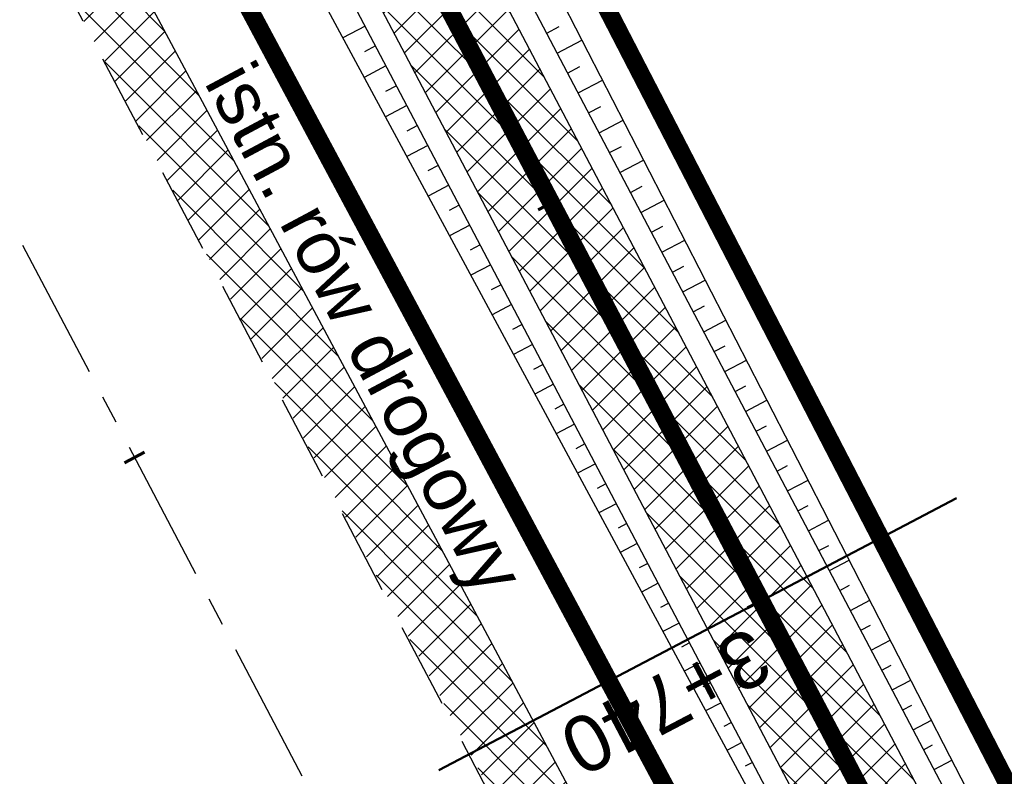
# Model space of a CAD drawing. Header units: metres. Extents: x 7529682 to 7533711, y 5721195 to 5727842.
# Tile 65 of 232: x 7531442 to 7531464, y 5724491 to 5724508. Entities that reach past the tile are written whole.
import ezdxf

# ---------------------------------------------------------------- set-up
doc = ezdxf.new("R2010")
doc.units = ezdxf.units.M
for name, pattern in [('817-dzialki-09-05-04$0$HIDDEN', [0.375, 0.25, -0.125]), ('ACAD_ISO05W100', [33, 24, -3, 0, -3, 0, -3]), ('CENTER', [50.800000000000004, 31.75, -6.35, 6.35, -6.35]), ('CENTER2', [28.575000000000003, 19.05, -3.175, 3.175, -3.175]), ('HIDDEN', [9.524999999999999, 6.35, -3.175])]:
    doc.linetypes.add(name, pattern=pattern)
for name, color, linetype in [('C-DROGI-SYTUACJA', 7, 'Continuous'), ('C-DROGI-SYTUACJA-ETYKIETY', 7, 'Continuous'), ('D-hatch-pobocza', 131, 'Continuous'), ('D-pobocza', 60, 'Continuous'), ('D-rowy', 160, 'Continuous'), ('D-skarpa', 2, 'Continuous'), ('D-skarpa-kreskowanie', 2, 'Continuous')]:
    doc.layers.add(name, color=color, linetype=linetype)
for name, color, linetype, lineweight, true_color in [('D-hatch-ciag-pieszo-rowerowy', 7, 'Continuous', 13, 0xff9f80), ('D-LR-etap-III', 7, '817-dzialki-09-05-04$0$HIDDEN', 50, 0x00008f), ('D-przekroje-pop', 7, 'Continuous', 50, 0x000099)]:
    doc.layers.add(name, color=color, linetype=linetype, lineweight=lineweight, true_color=true_color)
for name, color, linetype, lineweight in [('D-krawędzie', 3, 'Continuous', 30), ('D-obrzeża', 2, 'Continuous', 30), ('D-opisy', 2, 'Continuous', 30), ('D-oś', 10, 'CENTER', 30), ('D-pas-drogowy', 7, 'ACAD_ISO05W100', 50)]:
    doc.layers.add(name, color=color, linetype=linetype, lineweight=lineweight)
doc.layers.add('poprzeczki', color=7, linetype='Continuous', true_color=0x0000c7)
doc.styles.get("Standard").update_dxf_attribs({"font": 'arial.ttf'})

# ---------------------------------------------------------------- blocks, each defined once
blk = doc.blocks.new('AeccTickLine')
at = {"color": 0, "linetype": 'ByBlock', "lineweight": -2}
blk.add_line((0, 1), (-3.673819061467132e-16, -1), dxfattribs=at)

msp = doc.modelspace()

# ---------------------------------------------------------------- hatches: boundary and pattern name
at = {"layer": 'D-hatch-ciag-pieszo-rowerowy'}
h = msp.add_hatch(dxfattribs=at)
h.set_pattern_fill('ANSI37', color=256, scale=0.15, style=0)
h.set_pattern_definition([(45, (0.8853450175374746, 0.4649341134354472), (-0.3367596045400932, 0.3367596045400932), []), (135, (0.8853450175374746, 0.4649341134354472), (-0.3367596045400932, -0.3367596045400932), [])])
h.paths.add_polyline_path([(7531426.00283601, 5724559.810280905), (7531399.691674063, 5724609.942291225), (7531381.171903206, 5724645.403370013), (7531371.148930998, 5724664.425789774), (7531369.294050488, 5724662.583091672), (7531378.958019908, 5724644.242016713), (7531397.476854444, 5724608.78273076), (7531423.790449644, 5724558.646084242), (7531445.035916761, 5724518.377892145), (7531473.709538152, 5724463.869950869), (7531482.589132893, 5724446.952420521), (7531484.869873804, 5724447.986385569), (7531475.922080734, 5724465.033847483), (7531447.247751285, 5724519.543134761)])
at = {"layer": 'D-hatch-pobocza'}
h = msp.add_hatch(dxfattribs=at)
h.set_pattern_fill('ANSI37', color=256, scale=0.15, style=0)
h.set_pattern_definition([(45, (0, 0), (-0.3367596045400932, 0.3367596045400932), []), (135, (0, 0), (-0.3367596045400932, -0.3367596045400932), [])])
h.paths.add_polyline_path([(7531410.67, 5724574.2), (7531398.059999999, 5724598.28), (7531373.71, 5724644.55), (7531366.183649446, 5724659.133667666), (7531365.968855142, 5724658.886270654), (7531365.497582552, 5724656.917040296), (7531373.644908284, 5724641.454376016), (7531392.161870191, 5724605.998675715), (7531418.480331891, 5724555.852756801), (7531439.726902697, 5724515.582472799), (7531476.36, 5724446.19), (7531478.828970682, 5724445.625897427), (7531467.269999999, 5724466.87), (7531457.65, 5724485.09), (7531437.94, 5724521.98), (7531423.889999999, 5724548.61)])

# ---------------------------------------------------------------- linework, layer by layer
at = {"layer": 'C-DROGI-SYTUACJA', "color": 10, "linetype": 'CENTER2', "lineweight": 35, "ltscale": 0.2}
msp.add_lwpolyline([(7531154.313313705, 5725078.4002911, -0.06893621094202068), (7531156.868938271, 5725074.829562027), (7531166.993104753, 5725055.549823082, -0.06873154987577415), (7531168.47910387, 5725051.431584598), (7531169.100428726, 5725048.502816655, 0.0687825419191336), (7531171.889509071, 5725040.775727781), (7531203.620916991, 5724980.378493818), (7531234.800499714, 5724921.534907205), (7531259.930515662, 5724874.055069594), (7531293.333031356, 5724810.085976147), (7531313.159872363, 5724772.033203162), (7531341.528881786, 5724719.923105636, -0.009023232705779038), (7531346.533284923, 5724710.322073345), (7531363.734853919, 5724675.815312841), (7531380.064961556, 5724644.822693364), (7531398.584264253, 5724609.362510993), (7531424.896642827, 5724559.228182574), (7531446.141834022, 5724518.960513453), (7531474.815809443, 5724464.451899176), (7531498.201389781, 5724419.897359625)], format="xyb", dxfattribs=at)
at = {"layer": 'D-krawędzie', "linetype": 'HIDDEN', "ltscale": 0.3, "flags": 128}
msp.add_lwpolyline([(7530572.009999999, 5726166.06), (7530620.380949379, 5726072.761487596), (7530641.555222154, 5726032.007915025), (7530660.960861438, 5725995.070069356), (7530689.128213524, 5725941.540167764), (7530707.335918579, 5725907.031820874), (7530725.255781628, 5725873.092686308), (7530743.969545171, 5725837.653904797), (7530770.526708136, 5725787.119408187), (7530787.864146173, 5725754.266918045), (7530809.897571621, 5725712.541613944), (7530824.739035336, 5725684.389287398), (7530840.856259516, 5725653.693092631), (7530860.675070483, 5725616.154465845), (7530865.283000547, 5725607.394015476), (7530878.050274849, 5725583.079962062), (7530918.171722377, 5725507.178125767), (7530950.162943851, 5725446.305402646), (7530993.419108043, 5725364.264712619), (7531022.766433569, 5725308.719304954), (7531053.80955549, 5725249.872416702), (7531081.165622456, 5725197.874670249), (7531103.902359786, 5725154.540603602), (7531128.123220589, 5725108.448161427), (7531149.3, 5725068.249999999), (7531167.380094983, 5725033.766927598), (7531197.164745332, 5724976.987689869), (7531228.151004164, 5724918.034426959), (7531253.152837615, 5724870.491119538), (7531286.7961686, 5724806.653565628), (7531306.739858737, 5724768.664832), (7531335.094443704, 5724714.652299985), (7531357.3191504, 5724672.438740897), (7531373.644908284, 5724641.454376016), (7531392.161870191, 5724605.998675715), (7531418.480331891, 5724555.852756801), (7531439.726902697, 5724515.582472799), (7531468.399107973, 5724461.077223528), (7531491.782023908, 5724416.527754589), (7531531.990296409, 5724339.832565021), (7531557.226635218, 5724291.658956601), (7531569.851546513, 5724267.577443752), (7531591.375556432, 5724226.547822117), (7531610.003879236, 5724191.103071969), (7531616.882991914, 5724177.998849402), (7531629.984986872, 5724153.025496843), (7531641.006768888, 5724132.021778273), (7531664.906257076, 5724087.616922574), (7531677.64401952, 5724064.785715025), (7531683.112433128, 5724054.988140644), (7531686.752875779, 5724048.180044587), (7531695.447538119, 5724031.696667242), (7531703.748818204, 5724015.917210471), (7531709.214143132, 5724005.513965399), (7531719.388607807, 5723986.14687362), (7531726.295217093, 5723973.000144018), (7531732.740794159, 5723960.735633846), (7531735.13, 5723956.19)], dxfattribs=at)
at = {"layer": 'D-LR-etap-III', "ltscale": 10, "flags": 128}
msp.add_lwpolyline([(7531750.474471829, 5723895.103125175, 0.4, 0.4, 0), (7531750.505, 5723895.13, 0.4, 0.4, 0), (7531682.71, 5724022.92, 0.4, 0.4, 0), (7531619.177023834, 5724147.203692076, 0.4, 0.4, 0), (7531592.308960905, 5724198.48863389, 0.4, 0.4, 0), (7531553.263875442, 5724272.918564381, 0.4, 0.4, 0), (7531504.019999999, 5724366.79, 0.4, 0.4, 0), (7531482.09, 5724407.62, 0.4, 0.4, 0), (7531412.350402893, 5724541.182759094, 0.4, 0.4, 0), (7531388.463669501, 5724586.929768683, 0.4, 0.4, 0), (7531345.12, 5724669.94, 0.4, 0.4, 0), (7531127.66, 5725081.67, 0.4, 0.4, 0), (7531059.253139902, 5725211.040795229, 0.4, 0.4, 0), (7531008.007244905, 5725307.953830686, 0.4, 0.4, 0), (7530964.181635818, 5725390.835555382, 0.4, 0.4, 0), (7530914.557354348, 5725484.683561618, 0.4, 0.4, 0), (7530865.243241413, 5725577.493975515, 0.4, 0.4, 0), (7530840.085257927, 5725624.058651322, 0.4, 0.4, 0), (7530802.559525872, 5725694.924584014, 0.4, 0.4, 0), (7530755.54, 5725787.51, 0.4, 0.4, 0), (7530708.717810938, 5725876.303221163, 0.4, 0.4, 0), (7530695.12, 5725902.09, 0.4, 0.4, 0), (7530642.91397006, 5726001.07839487, 0.4, 0.4, 0), (7530634.934723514, 5726016.146615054, 0.4, 0.4, 0), (7530610.820000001, 5726061.929999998, 0.4, 0.4, 0), (7530610.820000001, 5726061.929999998, 0.4, 0.4, 0), (7530607.21, 5726063.51, 0.4, 0.4, 0), (7530597.42, 5726080.68, 0.4, 0.4, 0), (7530591.16, 5726088.44, 0.4, 0.4, 0), (7530581.28, 5726107.21, 0.4, 0.4, 0), (7530571.29, 5726130.56, 0.4, 0.4, 0), (7530549.554994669, 5726171.527317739, 0.4, 0.4, 0), (7530531.014309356, 5726206.473807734, 0.4, 0.4, 0), (7530516.461208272, 5726236.016618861, 0.4, 0.4, 0), (7530500.798929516, 5726266.141265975, 0.4, 0.4, 0), (7530491.349999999, 5726283.94, 0.4, 0.4, 0), (7530482.4, 5726303.41, 0.4, 0.4, 0), (7530482.4, 5726303.41, 0.4, 0.4, 0), (7530450.41, 5726357.28, 0.4, 0.4, 0), (7530397.759396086, 5726458.499907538, 0.4, 0.4, 0), (7530334.707815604, 5726583.664702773, 0.4, 0.4, 0), (7530303.939274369, 5726645.167943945, 0.4, 0.4, 0), (7530300.509779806, 5726651.777515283, 0.4, 0.4, 0), (7530289.213532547, 5726671.966724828, 0.4, 0.4, 0), (7530281.54, 5726685.57, 0.4, 0.4, 0), (7530261.37085633, 5726724.163374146, 0.4, 0.4, 0), (7530254.03, 5726738.21, 0.4, 0.4, 0), (7530197.219999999, 5726845.06, 0.4, 0.4, 0), (7530194.71, 5726849.15, 0.4, 0.4, 0), (7530195.92, 5726850.75, 0.4, 0.4, 0), (7530170.546669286, 5726892.961489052, 0.4, 0.4, 0), (7530143.174718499, 5726945.065838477, 0.4, 0.4, 0), (7530105.059999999, 5727018.32, 0.4, 0.4, 0), (7530100.059999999, 5727027.16, 0.4, 0.4, 0), (7530062.318670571, 5727099.625398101, 0.4, 0.4, 0), (7530015.378537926, 5727189.420463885, 0.4, 0.4, 0), (7529983.207960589, 5727250.206596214, 0.4, 0.4, 0), (7529953.284293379, 5727306.74720398, 0.4, 0.4, 0), (7529900.67053443, 5727406.15903814, 0.4, 0.4, 0), (7529890.630239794, 5727425.131178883, 0.4, 0.4, 0), (7529875.155383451, 5727454.426350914, 0.4, 0.4, 0), (7529857.560096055, 5727487.787346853, 0.4, 0.4, 0), (7529835.194401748, 5727530.19312405, 0.4, 0.4, 0), (7529811.740544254, 5727574.662079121, 0.4, 0.4, 0), (7529792.101859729, 5727611.922638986, 0.4, 0.4, 0), (7529768.066117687, 5727657.469613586, 0.4, 0.4, 0), (7529755.210566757, 5727682.131373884, 0.4, 0.4, 0), (7529753.309999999, 5727681.13, 0.4, 0.4, 0), (7529739.21, 5727707.77, 0.4, 0.4, 0), (7529735.394745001, 5727711.251990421, 0.4, 0.4, 0), (7529725.42, 5727730.2, 0.4, 0.4, 0), (7529723.55, 5727729.88, 0.4, 0.4, 0), (7529695.566668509, 5727782.932080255, 0.4, 0.4, 0), (7529717.67971874, 5727794.024357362, 0.4, 0.4, 0), (7529736.274870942, 5727758.647400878, 0.4, 0.4, 0), (7529736.274870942, 5727758.647400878, 0.4, 0.4, 0), (7529744.511003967, 5727750.406106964, 0.4, 0.4, 0), (7529744.511003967, 5727750.406106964, 0.4, 0.4, 0), (7529750.282568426, 5727738.549848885, 0.4, 0.4, 0), (7529777.108510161, 5727687.569424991, 0.4, 0.4, 0), (7529796.51537536, 5727651.329932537, 0.4, 0.4, 0), (7529814.937945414, 5727616.793170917, 0.4, 0.4, 0), (7529839.006722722, 5727572.303976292, 0.4, 0.4, 0), (7529860.617626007, 5727532.509108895, 0.4, 0.4, 0), (7529882.348967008, 5727491.504261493, 0.4, 0.4, 0), (7529904.865139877, 5727449.096370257, 0.4, 0.4, 0), (7529920.747384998, 5727418.884773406, 0.4, 0.4, 0), (7529946.676504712, 5727368.547487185, 0.4, 0.4, 0), (7529972.024701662, 5727320.573310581, 0.4, 0.4, 0), (7529987.740014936, 5727290.153392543, 0.4, 0.4, 0), (7529996.497385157, 5727273.661630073, 0.4, 0.4, 0), (7530017.541471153, 5727234.202689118, 0.4, 0.4, 0), (7530033.053657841, 5727204.864166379, 0.4, 0.4, 0), (7530051.622983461, 5727170.222745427, 0.4, 0.4, 0), (7530069.276612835, 5727137.015751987, 0.4, 0.4, 0), (7530089.385386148, 5727097.533639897, 0.4, 0.4, 0), (7530109.712512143, 5727060.746615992, 0.4, 0.4, 0), (7530136.769722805, 5727011.640131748, 0.4, 0.4, 0), (7530162.446686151, 5726962.743777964, 0.4, 0.4, 0), (7530187.674104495, 5726916.992101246, 0.4, 0.4, 0), (7530207.820739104, 5726879.335323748, 0.4, 0.4, 0), (7530230.625609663, 5726834.518686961, 0.4, 0.4, 0), (7530262.288093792, 5726776.61832811, 0.4, 0.4, 0), (7530277.509672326, 5726760.213143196, 0.4, 0.4, 0), (7530286.036865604, 5726744.106684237, 0.4, 0.4, 0), (7530288.097472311, 5726735.884066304, 0.4, 0.4, 0), (7530290.393870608, 5726725.046963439, 0.4, 0.4, 0), (7530296.17664807, 5726713.582980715, 0.4, 0.4, 0), (7530302.726195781, 5726701.18226779, 0.4, 0.4, 0), (7530325.685047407, 5726657.466383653, 0.4, 0.4, 0), (7530343.243978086, 5726623.648592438, 0.4, 0.4, 0), (7530360.229820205, 5726591.746871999, 0.4, 0.4, 0), (7530383.20855044, 5726548.059469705, 0.4, 0.4, 0), (7530406.017875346, 5726503.605514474, 0.4, 0.4, 0), (7530427.464919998, 5726462.620289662, 0.4, 0.4, 0), (7530447.9278544, 5726424.388014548, 0.4, 0.4, 0), (7530471.126878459, 5726379.920667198, 0.4, 0.4, 0), (7530490.501003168, 5726343.033350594, 0.4, 0.4, 0), (7530509.499458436, 5726306.733076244, 0.4, 0.4, 0), (7530529.890269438, 5726267.244072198, 0.4, 0.4, 0), (7530543.852446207, 5726238.990319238, 0.4, 0.4, 0), (7530554.808897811, 5726218.943990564, 0.4, 0.4, 0), (7530559.027108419, 5726212.223286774, 0.4, 0.4, 0), (7530563.060988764, 5726206.409670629, 0.4, 0.4, 0), (7530566.93354971, 5726200.463543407, 0.4, 0.4, 0), (7530569.771022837, 5726194.901501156, 0.4, 0.4, 0), (7530571.47319415, 5726191.282350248, 0.4, 0.4, 0), (7530572.839142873, 5726188.024533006, 0.4, 0.4, 0), (7530575.295071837, 5726182.034664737, 0.4, 0.4, 0), (7530579.736851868, 5726173.306070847, 0.4, 0.4, 0), (7530583.3, 5726167.41, 0.4, 0.4, 0), (7530593.4, 5726163.33, 0.4, 0.4, 0), (7530598.618375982, 5726155.264489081, 0.4, 0.4, 0), (7530608.258304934, 5726140.497132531, 0.4, 0.4, 0), (7530603.269999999, 5726136.83, 0.4, 0.4, 0), (7530606.53, 5726131.84, 0.4, 0.4, 0), (7530604.239057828, 5726124.21679044, 0.4, 0.4, 0), (7530605.847136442, 5726121.630127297, 0.4, 0.4, 0), (7530608.971611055, 5726116.164124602, 0.4, 0.4, 0), (7530618.114293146, 5726097.791111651, 0.4, 0.4, 0), (7530651.213125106, 5726034.959524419, 0.4, 0.4, 0), (7530670.243741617, 5725998.61095082, 0.4, 0.4, 0), (7530698.075474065, 5725945.952624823, 0.4, 0.4, 0), (7530716.505955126, 5725911.3051464, 0.4, 0.4, 0), (7530735.223454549, 5725875.667401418, 0.4, 0.4, 0), (7530752.504235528, 5725842.154920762, 0.4, 0.4, 0), (7530778.310652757, 5725793.501254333, 0.4, 0.4, 0), (7530797.499961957, 5725756.381811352, 0.4, 0.4, 0), (7530812.518974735, 5725728.28874362, 0.4, 0.4, 0), (7530820.039295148, 5725713.160404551, 0.4, 0.4, 0), (7530822.422446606, 5725710.193574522, 0.4, 0.4, 0), (7530833.154893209, 5725688.800634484, 0.4, 0.4, 0), (7530849.629354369, 5725656.158601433, 0.4, 0.4, 0), (7530867.98290276, 5725621.963939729, 0.4, 0.4, 0), (7530872.629809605, 5725612.88760475, 0.4, 0.4, 0), (7530880.354488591, 5725597.594500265, 0.4, 0.4, 0), (7530883.839446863, 5725593.389159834, 0.4, 0.4, 0), (7530891.782113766, 5725587.763349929, 0.4, 0.4, 0), (7530895.038670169, 5725584.280746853, 0.4, 0.4, 0), (7530897.033644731, 5725580.941110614, 0.4, 0.4, 0), (7530900.951646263, 5725579.945856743, 0.4, 0.4, 0), (7530904.80970798, 5725571.977328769, 0.4, 0.4, 0), (7530903.682362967, 5725568.566434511, 0.4, 0.4, 0), (7530908.900614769, 5725558.844845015, 0.4, 0.4, 0), (7530910.252030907, 5725545.671606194, 0.4, 0.4, 0), (7530912.872986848, 5725538.645543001, 0.4, 0.4, 0), (7530945.278171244, 5725478.464284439, 0.4, 0.4, 0), (7530959.692318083, 5725450.24628822, 0.4, 0.4, 0), (7531002.82670893, 5725368.192370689, 0.4, 0.4, 0), (7531044.703532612, 5725290.314293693, 0.4, 0.4, 0), (7531064.098839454, 5725253.212562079, 0.4, 0.4, 0), (7531083.010253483, 5725216.677517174, 0.4, 0.4, 0), (7531113.013137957, 5725158.465613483, 0.4, 0.4, 0), (7531137.364304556, 5725113.07076138, 0.4, 0.4, 0), (7531150.830830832, 5725086.711759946, 0.4, 0.4, 0), (7531159.745663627, 5725076.640848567, 0.4, 0.4, 0), (7531166.309999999, 5725074.58, 0.4, 0.4, 0), (7531172.29, 5725062.58, 0.4, 0.4, 0), (7531170.589828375, 5725055.605912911, 0.4, 0.4, 0), (7531173.732823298, 5725044.080706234, 0.4, 0.4, 0), (7531215.342008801, 5724964.859648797, 0.4, 0.4, 0), (7531238.054496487, 5724921.684649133, 0.4, 0.4, 0), (7531262.389821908, 5724875.282876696, 0.4, 0.4, 0), (7531295.587160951, 5724811.265731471, 0.4, 0.4, 0), (7531348.487908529, 5724712.362812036, 0.4, 0.4, 0), (7531363.740817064, 5724682.68394264, 0.4, 0.4, 0), (7531366.986905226, 5724675.865317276, 0.4, 0.4, 0), (7531382.541261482, 5724646.110625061, 0.4, 0.4, 0), (7531401.299165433, 5724610.874551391, 0.4, 0.4, 0), (7531428.964837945, 5724558.862274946, 0.4, 0.4, 0), (7531449.111202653, 5724520.397801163, 0.4, 0.4, 0), (7531477.292992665, 5724465.831467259, 0.4, 0.4, 0), (7531500.996290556, 5724421.112506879, 0.4, 0.4, 0), (7531512.121834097, 5724400.549045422, 0.4, 0.4, 0), (7531513.78163794, 5724396.757451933, 0.4, 0.4, 0), (7531526.32, 5724379.39, 0.4, 0.4, 0), (7531566.783642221, 5724302.73628205, 0.4, 0.4, 0), (7531578.579156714, 5724282.774819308, 0.4, 0.4, 0), (7531584.232619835, 5724273.111246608, 0.4, 0.4, 0), (7531590.109283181, 5724263.508189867, 0.4, 0.4, 0), (7531593.027899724, 5724258.771479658, 0.4, 0.4, 0), (7531595.711841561, 5724254.226824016, 0.4, 0.4, 0), (7531601.659976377, 5724243.898197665, 0.4, 0.4, 0), (7531606.097733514, 5724235.986407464, 0.4, 0.4, 0), (7531609.382207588, 5724230.799061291, 0.4, 0.4, 0), (7531611.580260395, 5724227.671180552, 0.4, 0.4, 0), (7531612.707802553, 5724225.86410867, 0.4, 0.4, 0), (7531618.665224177, 5724214.480919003, 0.4, 0.4, 0), (7531619.885522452, 5724212.333950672, 0.4, 0.4, 0), (7531620.931818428, 5724210.787064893, 0.4, 0.4, 0), (7531623.518605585, 5724207.111542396, 0.4, 0.4, 0), (7531626.143926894, 5724203.61306897, 0.4, 0.4, 0), (7531632.022984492, 5724196.485954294, 0.4, 0.4, 0), (7531653.949089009, 5724152.617641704, 0.4, 0.4, 0), (7531656.750690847, 5724143.103797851, 0.4, 0.4, 0), (7531659.61440691, 5724133.254504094, 0.4, 0.4, 0), (7531661.627147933, 5724128.646047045, 0.4, 0.4, 0.01093811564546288), (7531674.314987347, 5724101.43546424, 0.4, 0.4, 0), (7531685.137626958, 5724081.408252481, 0.4, 0.4, 0), (7531692.159945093, 5724066.277333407, 0.4, 0.4, 0), (7531699.662164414, 5724051.388120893, 0.4, 0.4, 0), (7531704.480624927, 5724040.808561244, 0.4, 0.4, 0), (7531704.480624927, 5724040.808561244, 0.4, 0.4, 0), (7531704.401251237, 5724037.368913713, 0.4, 0.4, 0), (7531720.383609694, 5724003.441317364, 0.4, 0.4, 0), (7531728.79890528, 5723986.206298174, 0.4, 0.4, 0), (7531733.237926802, 5723977.192631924, 0.4, 0.4, 0), (7531736.750027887, 5723969.505210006, 0.4, 0.4, 0), (7531737.336143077, 5723968.518916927, 0.4, 0.4, 0), (7531738.285051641, 5723967.699360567, 0.4, 0.4, 0), (7531742.180915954, 5723962.346428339, 0.4, 0.4, 0), (7531744.286141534, 5723958.615526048, 0.4, 0.4, 0), (7531755.393260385, 5723944.192617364, 0.4, 0.4, 0), (7531758.69, 5723936.76, 0.4, 0.4, 0), (7531780.08, 5723929.25, 0.4, 0.4, 0), (7531792.611989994, 5723906.337708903, 0.4, 0.4, 0), (7531792.611989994, 5723906.337708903, 0.4, 0.4, 0), (7531756.962094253, 5723883.055323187, 0.4, 0.4, 0), (7531750.46, 5723895.130000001, 0.4, 0.4, 0), (7531750.46, 5723895.130000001, 0, 0, 0)], format="xyseb", dxfattribs=at)
at = {"layer": 'D-obrzeża'}
msp.add_lwpolyline([(7531162.547399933, 5725061.317843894), (7531165.881540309, 5725054.958839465, -0.06857369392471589), (7531167.270284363, 5725051.106338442), (7531167.914945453, 5725048.067569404, 0.06878949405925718), (7531170.704411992, 5725040.339745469), (7531202.515371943, 5724979.795162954), (7531233.695975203, 5724920.949650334), (7531258.824090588, 5724873.473403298), (7531292.224994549, 5724809.507396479), (7531312.052212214, 5724771.453899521), (7531340.423454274, 5724719.339022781, -0.009020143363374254), (7531345.426151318, 5724709.741280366), (7531362.628782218, 5724675.232985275), (7531378.958019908, 5724644.242016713), (7531397.476854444, 5724608.78273076), (7531423.790449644, 5724558.646084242), (7531445.035916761, 5724518.377892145), (7531473.709538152, 5724463.869950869), (7531497.094585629, 5724419.316425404), (7531505.905040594, 5724402.510940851, -0.03317121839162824), (7531508.586352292, 5724396.450655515), (7531511.248060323, 5724389.164100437)], format="xyb", dxfattribs=at)
msp.add_lwpolyline([(7531484.869873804, 5724447.986385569), (7531475.922080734, 5724465.033847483), (7531447.247751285, 5724519.543134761), (7531426.00283601, 5724559.810280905), (7531399.691674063, 5724609.942291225), (7531381.171903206, 5724645.403370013), (7531371.148930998, 5724664.425789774)], dxfattribs=at)
at = {"layer": 'D-oś', "ltscale": 0.1}
msp.add_lwpolyline([(7531488.682972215, 5724414.901138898), (7531465.30154836, 5724459.447768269), (7531436.630334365, 5724513.951133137), (7531415.382990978, 5724554.222881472), (7531389.061122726, 5724604.375291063), (7531370.54547166, 5724639.828481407), (7531354.22214964, 5724670.808223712), (7531331.99647235, 5724713.023626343), (7531303.640952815, 5724767.037938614), (7531283.698553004, 5724805.024214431), (7531250.055061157, 5724868.862076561), (7531225.052886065, 5724916.406033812), (7531194.065303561, 5724975.361817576), (7531164.280332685, 5725032.141666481), (7531146.201824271, 5725066.621712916), (7531125.025790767, 5725106.818458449), (7531100.803065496, 5725152.914450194), (7531078.067230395, 5725196.24679728), (7531050.712974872, 5725248.241100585), (7531019.671816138, 5725307.084268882), (7530990.323090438, 5725362.632329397), (7530947.065833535, 5725444.675091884), (7530915.075467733, 5725505.546186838), (7530874.953735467, 5725581.448561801)], dxfattribs=at)
at = {"layer": 'D-pas-drogowy', "ltscale": 0.2, "flags": 128}
msp.add_lwpolyline([(7531633.018560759, 5724182.834272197, 0.4, 0.4, 0), (7531617.558899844, 5724211.608162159, 0.4, 0.4, 0), (7531566.783642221, 5724302.73628205, 0.4, 0.4, 0), (7531538.419082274, 5724356.469679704, 0.4, 0.4, 0), (7531526.32, 5724379.39, 0.4, 0.4, 0), (7531516.102085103, 5724393.607319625, 0.4, 0.4, 0.001485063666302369), (7531513.78037409, 5724396.837773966, 0.4, 0.4, 0), (7531501.87, 5724413.41, 0.4, 0.4, 0), (7531474.926107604, 5724464.507896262, 0.4, 0.4, 0), (7531446.200436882, 5724518.992313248, 0.4, 0.4, 0), (7531424.962185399, 5724559.262257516, 0.4, 0.4, 0), (7531398.444460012, 5724609.565801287, 0.4, 0.4, 0), (7531379.647455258, 5724645.216004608, 0.4, 0.4, 0), (7531365.23, 5724672.56, 0.4, 0.4, 0), (7531341.305752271, 5724717.915356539, 0.4, 0.4, 0), (7531312.899996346, 5724771.788898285, 0.4, 0.4, 0), (7531292.590923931, 5724810.306502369, 0.4, 0.4, 0), (7531259.391619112, 5724873.271351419, 0.4, 0.4, 0), (7531233.740401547, 5724921.922582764, 0.4, 0.4, 0), (7531203.072738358, 5724980.092044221, 0.4, 0.4, 0), (7531173.471398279, 5725036.225177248, 0.4, 0.4, 0), (7531168.269999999, 5725046.09, 0.4, 0.4, 0), (7531172.29, 5725062.58, 0.4, 0.4, 0), (7531166.309999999, 5725074.58, 0.4, 0.4, 0), (7531150.32, 5725079.6, 0.4, 0.4, 0), (7531141.5, 5725096.43, 0.4, 0.4, 0), (7531109.311735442, 5725157.814415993, 0.4, 0.4, 0), (7531086.641300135, 5725201.047918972, 0.4, 0.4, 0), (7531059.198258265, 5725253.383662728, 0.4, 0.4, 0), (7531028.206828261, 5725312.48946212, 0.4, 0.4, 0), (7530999.104694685, 5725367.990143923, 0.4, 0.4, 0), (7530956.247527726, 5725449.724815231, 0.4, 0.4, 0), (7530924.397774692, 5725510.463768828, 0.4, 0.4, 0), (7530897.509999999, 5725561.74, 0.4, 0.4, 0), (7530894.46, 5725566.14, 0.4, 0.4, 0), (7530892.16, 5725570.49, 0.4, 0.4, 0), (7530869.362688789, 5725613.307018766, 0.4, 0.4, 0), (7530861.693971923, 5725627.704613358, 0.4, 0.4, 0), (7530852.74, 5725644.52, 0.4, 0.4, 0), (7530831.509999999, 5725684.2, 0.4, 0.4, 0), (7530811.13, 5725722.52, 0.4, 0.4, 0), (7530792.3476413, 5725757.940652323, 0.4, 0.4, 0), (7530768.03, 5725803.8, 0.4, 0.4, 0), (7530748.768542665, 5725840.178507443, 0.4, 0.4, 0), (7530727.7, 5725879.97, 0.4, 0.4, 0), (7530712.0981582, 5725909.54523909, 0.4, 0.4, 0), (7530693.644105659, 5725944.645156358, 0.4, 0.4, 0), (7530665.702224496, 5725997.538976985, 0.4, 0.4, 0), (7530641.759999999, 5726042.88, 0.4, 0.4, 0), (7530616.5, 5726091.48, 0.4, 0.4, 0), (7530604.628439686, 5726114.319880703, 0.4, 0.4, -0.007762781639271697), (7530602.5, 5726118.43, 0.4, 0.4, 0), (7530603.992037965, 5726123.394821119, 0.4, 0.4, 0), (7530606.53, 5726131.84, 0.4, 0.4, 0), (7530603.269999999, 5726136.83, 0.4, 0.4, 0), (7530593.775620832, 5726151.368713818, 0.4, 0.4, 0), (7530590.202637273, 5726156.84001263, 0.4, 0.4, 0), (7530583.3, 5726167.41, 0.4, 0.4, 0), (7530580.578343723, 5726170.427567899, 0.4, 0.4, 0), (7530575.849999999, 5726175.67, 0.4, 0.4, 0), (7530569.009999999, 5726186.66, 0.4, 0.4, 0), (7530562.555322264, 5726199.189409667, 0.4, 0.4, 0), (7530555.67, 5726211.39, 0.4, 0.4, 0), (7530548.29, 5726224.23, 0.4, 0.4, 0), (7530540.58, 5726237.71, 0.4, 0.4, 0), (7530532.679999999, 5726252.65, 0.4, 0.4, 0), (7530524.059999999, 5726269.35, 0.4, 0.4, 0), (7530502.82, 5726309.91, 0.4, 0.4, 0), (7530488.83, 5726336.63, 0.4, 0.4, 0), (7530466.03, 5726380.16, 0.4, 0.4, 0), (7530438.469999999, 5726432.77, 0.4, 0.4, 0), (7530424.53, 5726459.09, 0.4, 0.4, 0), (7530401.63, 5726502.97, 0.4, 0.4, 0), (7530383.38, 5726538.06, 0.4, 0.4, 0), (7530353.969999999, 5726593.52, 0.4, 0.4, 0), (7530338.469999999, 5726622.74, 0.4, 0.4, 0), (7530322.009999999, 5726653.88, 0.4, 0.4, 0), (7530297.54, 5726700.33, 0.4, 0.4, 0), (7530287.38, 5726719.6, 0.4, 0.4, 0), (7530285.94993921, 5726722.315508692, 0.4, 0.4, 0), (7530280.259999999, 5726733.12, 0.4, 0.4, 0), (7530266.73, 5726758.74, 0.4, 0.4, 0), (7530260.42, 5726770.47, 0.4, 0.4, 0), (7530253.25, 5726783.82, 0.4, 0.4, 0), (7530244.95, 5726799.33, 0.4, 0.4, 0), (7530239.389999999, 5726808.49, 0.4, 0.4, 0), (7530238.29, 5726807.9, 0.4, 0.4, 0), (7530218.11, 5726850.67, 0.4, 0.4, 0), (7530175.906646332, 5726928.168028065, 0.4, 0.4, 0), (7530096.679999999, 5727076.15, 0.4, 0.4, 0), (7530094.679999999, 5727079.89, 0.4, 0.4, 0), (7530064.59693469, 5727135.522637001, 0.4, 0.4, 0), (7530046.730970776, 5727168.8921561, 0.4, 0.4, 0), (7530025.803045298, 5727208.461374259, 0.4, 0.4, 0), (7530012.846501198, 5727232.979315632, 0.4, 0.4, 0), (7529994.15, 5727268.45, 0.4, 0.4, 0), (7529981.670868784, 5727291.93018666, 0.4, 0.4, 0), (7529949.889999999, 5727351.73, 0.4, 0.4, 0), (7529924.75, 5727399.03, 0.4, 0.4, 0), (7529915.515824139, 5727417.099754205, 0.4, 0.4, 0), (7529885.83, 5727475.19, 0.4, 0.4, 0), (7529862.559999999, 5727519.97, 0.4, 0.4, 0), (7529852.984923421, 5727538.191086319, 0.4, 0.4, 0), (7529836.513084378, 5727569.51130111, 0.4, 0.4, 0), (7529815.36890814, 5727609.140983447, 0.4, 0.4, 0), (7529792.795203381, 5727651.247499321, 0.4, 0.4, 0), (7529774.199114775, 5727685.858348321, 0.4, 0.4, 0), (7529746.966026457, 5727736.059440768, 0.4, 0.4, 0), (7529733.92, 5727757.62, 0.4, 0.4, 0), (7529708.607472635, 5727806.388536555, 0.4, 0.4, 0), (7529688.491967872, 5727796.344621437, 0.4, 0.4, 0), (7529723.55, 5727729.88, 0.4, 0.4, 0), (7529725.42, 5727730.2, 0.4, 0.4, 0), (7529735.38, 5727711.28, 0.4, 0.4, 0), (7529739.21, 5727707.77, 0.4, 0.4, 0), (7529753.309999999, 5727681.13, 0.4, 0.4, 0), (7529755.178396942, 5727682.114424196, 0.4, 0.4, 0), (7529792.101859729, 5727611.922638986, 0.4, 0.4, 0), (7529811.740544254, 5727574.662079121, 0.4, 0.4, 0), (7529835.194401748, 5727530.19312405, 0.4, 0.4, 0), (7529857.560096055, 5727487.787346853, 0.4, 0.4, 0), (7529875.155383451, 5727454.426350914, 0.4, 0.4, 0), (7529890.630239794, 5727425.131178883, 0.4, 0.4, 0), (7529900.67053443, 5727406.15903814, 0.4, 0.4, 0), (7529953.284293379, 5727306.74720398, 0.4, 0.4, 0), (7529983.207960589, 5727250.206596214, 0.4, 0.4, 0), (7530015.378537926, 5727189.420463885, 0.4, 0.4, 0), (7530062.318670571, 5727099.625398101, 0.4, 0.4, 0), (7530100.059999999, 5727027.16, 0.4, 0.4, 0), (7530105.059999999, 5727018.32, 0.4, 0.4, 0), (7530143.174718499, 5726945.065838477, 0.4, 0.4, 0), (7530170.546669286, 5726892.961489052, 0.4, 0.4, 0), (7530195.92, 5726850.75, 0.4, 0.4, 0), (7530194.71, 5726849.15, 0.4, 0.4, 0), (7530197.219999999, 5726845.06, 0.4, 0.4, 0), (7530254.03, 5726738.21, 0.4, 0.4, 0), (7530261.37085633, 5726724.163374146, 0.4, 0.4, 0), (7530281.54, 5726685.57, 0.4, 0.4, 0), (7530289.213532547, 5726671.966724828, 0.4, 0.4, 0), (7530300.509779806, 5726651.777515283, 0.4, 0.4, 0), (7530303.939274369, 5726645.167943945, 0.4, 0.4, 0), (7530334.707815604, 5726583.664702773, 0.4, 0.4, 0), (7530397.759396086, 5726458.499907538, 0.4, 0.4, 0), (7530450.41, 5726357.28, 0.4, 0.4, 0), (7530482.4, 5726303.41, 0.4, 0.4, 0), (7530483.687990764, 5726301.003383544, 0.4, 0.4, 0), (7530491.349999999, 5726283.94, 0.4, 0.4, 0), (7530512.67, 5726243.78, 0.4, 0.4, 0), (7530529.429999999, 5726209.46, 0.4, 0.4, 0), (7530571.29, 5726130.56, 0.4, 0.4, 0), (7530581.28, 5726107.21, 0.4, 0.4, 0), (7530591.16, 5726088.44, 0.4, 0.4, 0), (7530597.42, 5726080.68, 0.4, 0.4, 0), (7530607.21, 5726063.51, 0.4, 0.4, 0), (7530610.820000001, 5726061.929999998, 0.4, 0.4, 0), (7530634.934723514, 5726016.146615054, 0.4, 0.4, 0), (7530642.91397006, 5726001.07839487, 0.4, 0.4, 0), (7530695.12, 5725902.09, 0.4, 0.4, 0), (7530708.717810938, 5725876.303221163, 0.4, 0.4, 0), (7530755.54, 5725787.51, 0.4, 0.4, 0), (7530802.559525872, 5725694.924584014, 0.4, 0.4, 0), (7530840.085257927, 5725624.058651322, 0.4, 0.4, 0), (7530865.243241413, 5725577.493975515, 0.4, 0.4, 0), (7530914.557354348, 5725484.683561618, 0.4, 0.4, 0), (7530964.181635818, 5725390.835555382, 0.4, 0.4, 0), (7531008.007244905, 5725307.953830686, 0.4, 0.4, 0), (7531059.253139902, 5725211.040795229, 0.4, 0.4, 0), (7531127.66, 5725081.67, 0.4, 0.4, 0), (7531345.12, 5724669.94, 0.4, 0.4, 0), (7531388.463669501, 5724586.929768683, 0.4, 0.4, 0), (7531412.350402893, 5724541.182759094, 0.4, 0.4, 0), (7531482.09, 5724407.62, 0.4, 0.4, 0), (7531504.019999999, 5724366.79, 0.4, 0.4, 0), (7531519.374444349, 5724337.520497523, 0.4, 0.4, 0), (7531563.748815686, 5724252.931583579, 0.4, 0.4, 0), (7531602.175111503, 5724179.681224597, 0.4, 0.4, 0), (7531619.177023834, 5724147.203692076, 0.4, 0.4, 0), (7531625.038493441, 5724135.63500206, 0.4, 0.4, 0), (7531656.796442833, 5724073.31633882, 0.4, 0.4, 0), (7531675.12, 5724037.36, 0.4, 0.4, 0), (7531682.71, 5724022.92, 0.4, 0.4, 0), (7531705.565196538, 5723979.810545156, 0.4, 0.4, 0), (7531736.605941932, 5723921.261514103, 0.4, 0.4, 0), (7531750.46, 5723895.130000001, 0.4, 0.4, 0), (7531740.769999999, 5723886.56, 0.4, 0.4, 0), (7531732.86, 5723885, 0.4, 0.4, 0), (7531722.179999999, 5723887.77, 0.4, 0.4, 0), (7531729.87, 5723862.17, 0.4, 0.4, 0), (7531742.92, 5723861.93, 0.4, 0.4, 0), (7531763.71, 5723859.52, 0.4, 0.4, 0), (7531768.42, 5723854.12, 0.4, 0.4, 0), (7531787.42, 5723817.97, 0.4, 0.4, 0), (7531795.57, 5723809.82, 0.4, 0.4, 0), (7531816.346897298, 5723819.850397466, 0.4, 0.4, 0), (7531816.346897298, 5723819.850397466, 0.4, 0.4, 0), (7531805.059999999, 5723843.23, 0.4, 0.4, 0), (7531803.61, 5723886.23, 0.4, 0.4, 0), (7531803.61, 5723886.23, 0.4, 0.4, 0), (7531780.08, 5723929.25, 0.4, 0.4, 0), (7531758.69, 5723936.76, 0.4, 0.4, 0), (7531749.3590272, 5723946.412126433, 0.4, 0.4, 0), (7531742.71, 5723953.29, 0.4, 0.4, 0), (7531735.177368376, 5723967.877529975, 0.4, 0.4, 0), (7531722.37, 5723992.68, 0.4, 0.4, 0), (7531705.041669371, 5724030.885563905, 0.4, 0.4, 0), (7531699.469999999, 5724043.17, 0.4, 0.4, 0), (7531692.69, 5724058.11, 0.4, 0.4, 0), (7531679.672010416, 5724084.016803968, 0.4, 0.4, 0), (7531674.55, 5724094.21, 0.4, 0.4, 0), (7531666.633166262, 5724114.002855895, 0.4, 0.4, 0), (7531649, 5724153.82, 0.4, 0.4, 0), (7531641.49, 5724149.34, 0.4, 0.4, 0), (7531626.04, 5724179.34, 0.4, 0.4, 0), (7531633.03, 5724182.84, 0, 0, 0)], format="xyseb", dxfattribs=at)
at = {"layer": 'D-pobocza'}
for points in [[(7531485.326022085, 5724448.193178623), (7531476.364802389, 5724465.266221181), (7531447.69011819, 5724519.776183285), (7531426.445313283, 5724560.043120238), (7531400.134637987, 5724610.174203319), (7531381.614679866, 5724645.635640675), (7531371.519907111, 5724664.794329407)], [(7531369.221818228, 5724661.647571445), (7531378.515243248, 5724644.009746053), (7531397.03389052, 5724608.550818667), (7531423.34797237, 5724558.413244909), (7531444.593549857, 5724518.144843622), (7531473.267029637, 5724463.637171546), (7531482.132984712, 5724446.745627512)], [(7531478.828970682, 5724445.625897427), (7531467.269999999, 5724466.87), (7531457.65, 5724485.09), (7531437.94, 5724521.98), (7531423.889999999, 5724548.61), (7531410.67, 5724574.2), (7531398.059999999, 5724598.28), (7531373.71, 5724644.55), (7531366.183649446, 5724659.133667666)]]:
    msp.add_lwpolyline(points, dxfattribs=at)
at = {"layer": 'D-przekroje-pop', "extrusion": (0.4655586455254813, -0.8850170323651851, 0), "elevation": -1559939.588439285}
msp.add_lwpolyline([(9330562.407405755, 0), (9330557.407405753, 0), (9330549.407405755, 0)], dxfattribs=at)
at = {"layer": 'D-rowy', "linetype": 'HIDDEN', "ltscale": 0.1, "const_width": 0.4, "flags": 128}
msp.add_lwpolyline([(7531506.121399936, 5724397.133351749), (7531489.190578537, 5724429.34060068), (7531483.400111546, 5724440.512095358), (7531478.412312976, 5724450.146766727), (7531462.901323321, 5724479.304166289), (7531434.632959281, 5724532.161646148), (7531396.749002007, 5724604.644561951), (7531378.596106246, 5724640.173238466), (7531368.21, 5724659.05), (7531363.9, 5724666.92), (7531355.876537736, 5724682.661796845), (7531338.032693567, 5724716.834919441), (7531309.901853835, 5724770.33291588), (7531304.158114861, 5724781.147276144), (7531299.737467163, 5724789.052054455), (7531294.930113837, 5724798.468047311), (7531279.862466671, 5724827.641362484), (7531247.714582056, 5724888.416734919), (7531220.373424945, 5724940.87265548), (7531195.513546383, 5724987.526839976), (7531168.705641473, 5725038.836315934), (7531161.295913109, 5725053.454680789), (7531161.295913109, 5725053.454680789)], dxfattribs=at)
at = {"layer": 'D-skarpa', "linetype": 'Continuous'}
msp.add_lwpolyline([(7531422.696926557, 5724558.073688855), (7531423.973650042, 5724555.51032124), (7531426.199817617, 5724551.03161424), (7531428.538927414, 5724546.612495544), (7531430.91353297, 5724542.212104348), (7531433.270419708, 5724537.802364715), (7531437.98017918, 5724528.980767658), (7531440.342503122, 5724524.573896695), (7531442.720886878, 5724520.175498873), (7531443.991237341, 5724517.825860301), (7531445.095045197, 5724515.778186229), (7531459.330927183, 5724489.369245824), (7531461.687536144, 5724484.959319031), (7531464.023927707, 5724480.538756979), (7531468.720831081, 5724471.710321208), (7531471.078458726, 5724467.300930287), (7531473.123499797, 5724463.561668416), (7531473.476589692, 5724462.914813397), (7531475.872526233, 5724458.525493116), (7531478.242211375, 5724454.122393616), (7531480.472493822, 5724449.646125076), (7531481.921122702, 5724446.649580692)], dxfattribs=at)
msp.add_lwpolyline([(7531428.59525867, 5724557.94867839), (7531448.318078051, 5724520.108698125), (7531449.393700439, 5724518.03947165), (7531451.699851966, 5724513.603001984), (7531454.000569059, 5724509.163673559), (7531460.854050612, 5724495.820085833), (7531463.138660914, 5724491.372284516), (7531465.423668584, 5724486.924692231, 0.004192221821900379), (7531472.327368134, 5724473.607521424), (7531476.660889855, 5724465.422494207), (7531477.006803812, 5724464.767735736), (7531479.342425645, 5724460.346757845), (7531481.643119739, 5724455.907446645), (7531483.864775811, 5724451.426650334), (7531485.472628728, 5724448.259642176)], format="xyb", dxfattribs=at)
at = {"layer": 'D-skarpa-kreskowanie', "linetype": 'Continuous'}
for p, q in [((7531450.142055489, 5724507.597253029, 108.9788847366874), (7531449.645755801, 5724507.336177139, 108.6050128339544)), ((7531454.180849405, 5724507.437442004, 109.1080835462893), (7531454.458895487, 5724507.58370671, 108.8986261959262)), ((7531454.413628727, 5724506.994933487, 109.1078854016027), (7531454.965390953, 5724507.28518516, 108.6922325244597)), ((7531450.374834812, 5724507.154744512, 108.9786865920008), (7531450.128927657, 5724507.025386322, 108.7934401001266)), ((7531450.607614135, 5724506.712235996, 108.9784884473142), (7531450.120285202, 5724506.455879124, 108.6113743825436)), ((7531454.64640805, 5724506.552424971, 109.1076872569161), (7531454.920124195, 5724506.696411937, 108.901491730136)), ((7531450.840393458, 5724506.269727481, 108.9782903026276), (7531450.59897168, 5724506.1427288, 108.7964227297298)), ((7531454.879187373, 5724506.109916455, 109.1074891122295), (7531455.422289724, 5724506.395612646, 108.6983598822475)), ((7531451.073172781, 5724505.827218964, 108.978092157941), (7531450.594814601, 5724505.575581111, 108.6177359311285)), ((7531455.111966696, 5724505.667407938, 109.1072909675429), (7531455.381352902, 5724505.809117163, 108.9043572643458)), ((7531451.305952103, 5724505.384710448, 108.9778940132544), (7531451.069015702, 5724505.260071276, 108.7994053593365)), ((7531455.344746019, 5724505.224899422, 109.1070928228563), (7531455.879188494, 5724505.50604013, 108.7044872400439)), ((7531451.538731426, 5724504.942201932, 108.9776958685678), (7531451.069344, 5724504.695283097, 108.6240974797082)), ((7531455.577525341, 5724504.782390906, 109.1068946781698), (7531455.842581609, 5724504.92182239, 108.9072227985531)), ((7531451.771510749, 5724504.499693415, 108.9774977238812), (7531451.539059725, 5724504.377413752, 108.802387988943)), ((7531455.810304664, 5724504.33988239, 109.1066965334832), (7531456.336087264, 5724504.616467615, 108.7106145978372)), ((7531452.004290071, 5724504.057184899, 108.9772995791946), (7531451.5438734, 5724503.814985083, 108.6304590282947)), ((7531456.043083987, 5724503.897373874, 109.1064983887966), (7531456.303810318, 5724504.034527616, 108.9100883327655)), ((7531452.237069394, 5724503.614676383, 108.977101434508), (7531452.009103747, 5724503.49475623, 108.8053706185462)), ((7531456.275863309, 5724503.454865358, 109.10630024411), (7531456.792986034, 5724503.7268951, 108.7167419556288)), ((7531452.469848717, 5724503.172167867, 108.9769032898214), (7531452.018402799, 5724502.934687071, 108.6368205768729)), ((7531456.508642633, 5724503.012356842, 109.1061020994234), (7531456.765039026, 5724503.147232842, 108.9129538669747)), ((7531452.70262804, 5724502.729659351, 108.9767051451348), (7531452.47914777, 5724502.612098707, 108.808353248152)), ((7531456.741421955, 5724502.569848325, 109.1059039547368), (7531457.249884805, 5724502.837322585, 108.7228693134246)), ((7531452.935407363, 5724502.287150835, 108.9765070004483), (7531452.4929322, 5724502.054389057, 108.6431821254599)), ((7531456.974201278, 5724502.127339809, 109.1057058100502), (7531457.226267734, 5724502.259938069, 108.9158194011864)), ((7531453.168186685, 5724501.844642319, 108.9763088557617), (7531452.949191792, 5724501.729441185, 108.8113358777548)), ((7531457.206980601, 5724501.684831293, 109.1055076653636), (7531457.706783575, 5724501.94775007, 108.7289966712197)), ((7531453.400966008, 5724501.402133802, 108.9761107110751), (7531452.967461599, 5724501.174091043, 108.6495436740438)), ((7531457.439759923, 5724501.242322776, 109.105309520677), (7531457.687496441, 5724501.372643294, 108.9186849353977)), ((7531453.63374533, 5724500.959625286, 108.9759125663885), (7531453.419235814, 5724500.846783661, 108.8143185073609)), ((7531457.672539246, 5724500.799814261, 109.1051113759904), (7531458.163682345, 5724501.058177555, 108.7351240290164)), ((7531453.866524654, 5724500.51711677, 108.9757144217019), (7531453.441990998, 5724500.29379303, 108.6559052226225)), ((7531457.905318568, 5724500.357305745, 109.1049132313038), (7531458.148725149, 5724500.485348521, 108.9215504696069)), ((7531454.099303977, 5724500.074608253, 108.9755162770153), (7531453.889279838, 5724499.964126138, 108.8173011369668)), ((7531458.138097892, 5724499.914797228, 109.1047150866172), (7531458.620581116, 5724500.16860504, 108.7412513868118)), ((7531454.332083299, 5724499.632099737, 108.9753181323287), (7531453.916520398, 5724499.413495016, 108.6622667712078)), ((7531458.370877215, 5724499.472288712, 109.1045169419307), (7531458.609953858, 5724499.598053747, 108.9244160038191)), ((7531454.564862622, 5724499.189591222, 108.9751199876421), (7531454.35932386, 5724499.081468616, 108.8202837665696)), ((7531458.603656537, 5724499.029780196, 109.1043187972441), (7531459.077479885, 5724499.279032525, 108.7473787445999)), ((7531454.797641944, 5724498.747082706, 108.9749218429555), (7531454.391049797, 5724498.533197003, 108.6686283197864)), ((7531458.83643586, 5724498.58727168, 109.1041206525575), (7531459.071182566, 5724498.710758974, 108.9272815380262)), ((7531459.069215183, 5724498.144763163, 109.1039225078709), (7531459.534378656, 5724498.389460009, 108.7535061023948)), ((7531455.030421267, 5724498.304574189, 108.9747236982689), (7531454.829367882, 5724498.198811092, 108.823266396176)), ((7531455.26320059, 5724497.862065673, 108.9745255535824), (7531454.865579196, 5724497.65289899, 108.6749898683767)), ((7531459.301994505, 5724497.702254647, 109.1037243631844), (7531459.532411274, 5724497.8234642, 108.9301470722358)), ((7531459.534773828, 5724497.259746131, 109.1035262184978), (7531459.991277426, 5724497.499887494, 108.7596334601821)), ((7531455.495979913, 5724497.419557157, 108.9743274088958), (7531455.299411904, 5724497.31615357, 108.826249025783)), ((7531455.728759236, 5724496.97704864, 108.9741292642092), (7531455.340108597, 5724496.772600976, 108.6813514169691)), ((7531459.767553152, 5724496.817237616, 109.1033280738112), (7531459.993639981, 5724496.936169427, 108.9330126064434)), ((7531460.000332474, 5724496.374729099, 109.1031299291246), (7531460.448176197, 5724496.610314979, 108.7657608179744)), ((7531455.961538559, 5724496.534540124, 108.9739311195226), (7531455.769455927, 5724496.433496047, 108.8292316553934)), ((7531456.194317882, 5724496.092031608, 108.9737329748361), (7531455.814637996, 5724495.892302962, 108.6877129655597)), ((7531460.233111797, 5724495.932220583, 109.1029317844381), (7531460.454868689, 5724496.048874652, 108.9358781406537)), ((7531460.46589112, 5724495.489712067, 109.1027336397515), (7531460.905077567, 5724495.720743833, 108.77188621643)), ((7531456.427097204, 5724495.649523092, 108.9735348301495), (7531456.23949995, 5724495.550838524, 108.8322142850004)), ((7531456.659876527, 5724495.207014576, 108.9733366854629), (7531456.289167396, 5724495.012004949, 108.6940745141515)), ((7531460.698670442, 5724495.04720355, 109.1025354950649), (7531460.91610452, 5724495.161583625, 108.9387383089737)), ((7531460.931449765, 5724494.604695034, 109.1023373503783), (7531461.361999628, 5724494.831183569, 108.777996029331)), ((7531456.89265585, 5724494.76450606, 108.9731385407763), (7531456.709543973, 5724494.668181, 108.8351969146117)), ((7531457.125435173, 5724494.321997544, 108.9729403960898), (7531456.763696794, 5724494.131706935, 108.7004360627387)), ((7531461.164229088, 5724494.162186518, 109.1021392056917), (7531461.377344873, 5724494.274294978, 108.9415950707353)), ((7531461.397008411, 5724493.719678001, 109.1019410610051), (7531461.818921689, 5724493.941623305, 108.7841058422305)), ((7531457.358214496, 5724493.879489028, 108.9727422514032), (7531457.179587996, 5724493.785523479, 108.8381795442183)), ((7531457.590993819, 5724493.436980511, 108.9725441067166), (7531457.238226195, 5724493.251408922, 108.7067976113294)), ((7531461.629787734, 5724493.277169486, 109.1017429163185), (7531461.838585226, 5724493.387006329, 108.9444518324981)), ((7531457.823773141, 5724492.994471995, 108.97234596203), (7531457.649632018, 5724492.902865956, 108.8411621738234)), ((7531461.862567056, 5724492.83466097, 109.1015447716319), (7531462.275843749, 5724493.052063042, 108.790215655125)), ((7531458.056552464, 5724492.551963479, 108.9721478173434), (7531457.712755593, 5724492.371110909, 108.7131591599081)), ((7531462.095346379, 5724492.392152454, 109.1013466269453), (7531462.299825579, 5724492.499717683, 108.9473085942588)), ((7531458.289331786, 5724492.109454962, 108.9719496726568), (7531458.11967604, 5724492.020208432, 108.8441448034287)), ((7531462.328125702, 5724491.949643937, 109.1011484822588), (7531462.73276581, 5724492.162502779, 108.7963254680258)), ((7531458.522111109, 5724491.666946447, 108.9717515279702), (7531458.187284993, 5724491.490812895, 108.719520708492)), ((7531462.560905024, 5724491.507135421, 109.1009503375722), (7531462.761065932, 5724491.612429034, 108.9501653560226)), ((7531458.754890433, 5724491.224437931, 108.9715533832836), (7531458.589720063, 5724491.137550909, 108.8471274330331)), ((7531462.793684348, 5724491.064626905, 109.1007521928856), (7531463.189696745, 5724491.272947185, 108.8024285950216))]:
    msp.add_line(p, q, dxfattribs=at)

# ---------------------------------------------------------------- block references
at = {"layer": 'C-DROGI-SYTUACJA-ETYKIETY', "color": 2, "linetype": 'Continuous', "lineweight": 60, "xscale": 0.25, "yscale": 0.25, "zscale": 0.25, "rotation": 297.7463826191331}
msp.add_blockref('AeccTickLine', (7531445.019311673, 5724498.003866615), dxfattribs=at)
at = {"layer": 'poprzeczki', "color": 2, "linetype": 'Continuous', "lineweight": 60, "xscale": 0.25, "yscale": 0.25, "zscale": 0.25, "rotation": 297.7463826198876}
for p in [(7531454.209533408, 5724503.623989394), (7531458.865119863, 5724494.77381907)]:
    msp.add_blockref('AeccTickLine', p, dxfattribs=at)

# ---------------------------------------------------------------- texts
at = {"layer": 'C-DROGI-SYTUACJA-ETYKIETY', "color": 2}
msp.add_text('3+740', height=1.25, rotation=207.7463826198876, dxfattribs=at).set_placement((7531458.707822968, 5724494.267353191))
at = {"layer": 'D-opisy'}
msp.add_text('istn. rów drogowy', height=1.2, rotation=298.1036514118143, dxfattribs=at).set_placement((7531446.550787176, 5724506.353645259))

doc.saveas('drawing.dxf')
